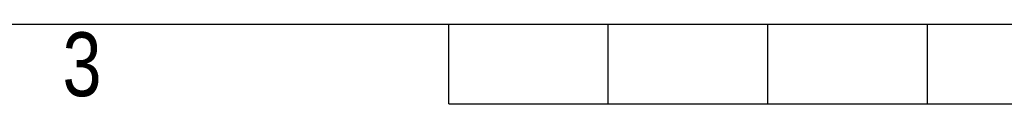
# Model space of a CAD drawing. Header units: millimetres. Extents: x 0 to 420, y 0 to 297.
# Tile 5 of 81: x 130 to 194, y 0 to 5. Entities that reach past the tile are written whole.
import ezdxf

# ---------------------------------------------------------------- set-up
doc = ezdxf.new("R2010")
doc.units = ezdxf.units.MM
doc.layers.add('CARTIGLIO', color=140, linetype='Continuous')
doc.styles.add('SLDTEXTSTYLE2', font='TXT', dxfattribs={"width": 0.821468})

msp = doc.modelspace()

# ---------------------------------------------------------------- linework, layer by layer
at = {"layer": 'CARTIGLIO', "linetype": 'Continuous'}
for p, q in [((5.1801, 5.171), (414.8274, 5.171)), ((158.2616, -0.0032), (158.2616, 5.171)), ((168.61, -0.0032), (168.61, 5.171)), ((178.9585, -0.0032), (178.9585, 5.171)), ((189.3069, -0.0032), (189.3069, 5.171)), ((158.2616, -0.0032), (261.7459, -0.0032))]:
    msp.add_line(p, q, dxfattribs=at)

# ---------------------------------------------------------------- texts
at = {"layer": 'CARTIGLIO', "insert": (134.4919, 4.6371), "char_height": 4.1394, "attachment_point": 2, "style": 'SLDTEXTSTYLE2'}
msp.add_mtext('3', dxfattribs=at)

doc.saveas('drawing.dxf')
